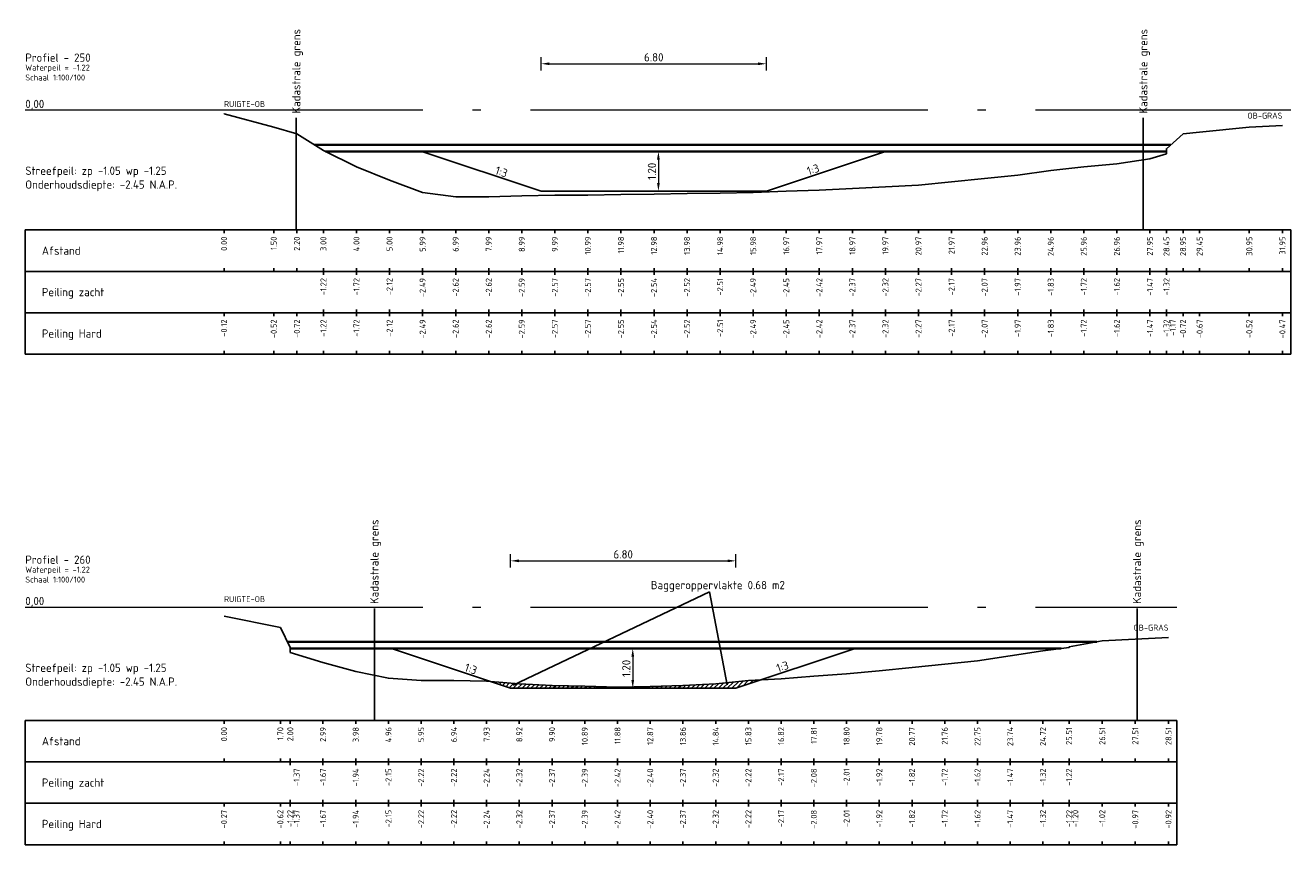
# Model space of a CAD drawing. Header units: metres. Extents: x 163463 to 198797, y 577287 to 592106.
# Tile 18 of 64: x 198349 to 198388, y 581509 to 581534. Entities that reach past the tile are written whole.
import ezdxf
from ezdxf.enums import TextEntityAlignment as Align

# ---------------------------------------------------------------- set-up
doc = ezdxf.new("R2010")
doc.units = ezdxf.units.M
doc.linetypes.add('AL-NAP_LIJN', pattern=[15.25, 12, -1.5, 0.25, -1.5])
for name, color, linetype in [('Afstandsbalk', 7, 'Continuous'), ('baggerarcering', 1, 'Continuous'), ('baggeroppervlak', 7, 'Continuous'), ('HardePeiling', 3, 'Continuous'), ('Kadastralegrens', 7, 'Continuous'), ('Legger', 2, 'Continuous'), ('Oever', 62, 'Continuous'), ('Teksten', 7, 'Continuous'), ('ZachtePeiling', 1, 'Continuous')]:
    doc.layers.add(name, color=color, linetype=linetype)
doc.layers.add('N-WA-WH-GRONDWATERLIJN-G', color=150, linetype='AL-GRONDWATERLIJN', lineweight=35)
doc.layers.add('X-XX-AL-NAP-G', color=7, linetype='AL-NAP_LIJN', lineweight=18)
doc.styles.add('NLCS-ISO', font='NLCS-ISO.ttf')
doc.styles.add('NLCS-ISO-M100-T25', font='NLCS-ISO.ttf', dxfattribs={"height": 0.25})
doc.linetypes.add('AL-GRONDWATERLIJN', pattern='A,6,[32,NLCS.SHX,S=1,R=0,X=0,Y=0],6', length=12)
doc.dimstyles.new('NLCS-M100-T25-PIJL_l3_h1', dxfattribs={"dimscale": 0.1, "dimtxt": 0.25, "dimasz": 2.5, "dimexe": 2, "dimexo": 2, "dimgap": 0.7, "dimtad": 1, "dimzin": 0, "dimdsep": 46, "dimtxsty": 'NLCS-ISO-M100-T25', "dimcen": 2.5, "dimdle": 2, "dimclrd": 256, "dimclre": 256, "dimclrt": 256, "dimadec": 1, "dimazin": 0, "dimtfac": 1, "dimtofl": 0, "dimtmove": 1, "dimatfit": 0, "dimfxl": 2, "dimfxlon": 1, "dimtfill": 1, "dimtfillclr": 256, "dimtolj": 1, "dimtzin": 0, "dimlwd": 18, "dimlwe": 18, "dimarcsym": 0})

# ---------------------------------------------------------------- blocks, each defined once
blk = doc.blocks.new('*D490')
at = {"lineweight": 18, "transparency": 16777216}
for p, q in [((198368.603, 581529.753), (198368.403, 581529.753)), ((198368.603, 581529.503), (198368.603, 581528.803)), ((198368.603, 581528.553), (198368.403, 581528.553))]:
    blk.add_line(p, q, dxfattribs=at)
at = {"transparency": 16777216}
for points in [[(198368.561, 581529.503), (198368.644, 581529.503), (198368.603, 581529.753)], [(198368.561, 581528.803), (198368.644, 581528.803), (198368.603, 581528.553)]]:
    blk.add_solid(points, dxfattribs=at)
at = {"layer": 'Defpoints', "color": 0, "transparency": 16777216}
for p in [(198368.603, 581529.753), (198368.603, 581528.553), (198368.603, 581528.553)]:
    blk.add_point(p, dxfattribs=at)
at = {"transparency": 16777216, "insert": (198368.408, 581529.153), "char_height": 0.25, "attachment_point": 5, "rotation": 90, "style": 'NLCS-ISO-M100-T25', "bg_fill": 3, "box_fill_scale": 1.1, "bg_fill_color": 256, "bg_fill_true_color": 13158600, "bg_fill_transparency": 0}
blk.add_mtext('\\A1;1.20', dxfattribs=at)
blk = doc.blocks.new('*D491')
at = {"lineweight": 18, "transparency": 16777216}
for p, q in [((198367.829, 581514.753), (198367.629, 581514.753)), ((198367.829, 581514.503), (198367.829, 581513.803)), ((198367.829, 581513.553), (198367.629, 581513.553))]:
    blk.add_line(p, q, dxfattribs=at)
at = {"transparency": 16777216}
for points in [[(198367.787, 581514.503), (198367.87, 581514.503), (198367.829, 581514.753)], [(198367.787, 581513.803), (198367.87, 581513.803), (198367.829, 581513.553)]]:
    blk.add_solid(points, dxfattribs=at)
at = {"layer": 'Defpoints', "color": 0, "transparency": 16777216}
for p in [(198367.829, 581514.753), (198367.829, 581513.553), (198367.829, 581513.553)]:
    blk.add_point(p, dxfattribs=at)
at = {"transparency": 16777216, "insert": (198367.634, 581514.153), "char_height": 0.25, "attachment_point": 5, "rotation": 90, "style": 'NLCS-ISO-M100-T25', "bg_fill": 3, "box_fill_scale": 1.1, "bg_fill_color": 256, "bg_fill_true_color": 13158600, "bg_fill_transparency": 0}
blk.add_mtext('\\A1;1.20', dxfattribs=at)
blk = doc.blocks.new('*D646')
at = {"lineweight": 18, "transparency": 16777216}
for p, q in [((198365.063, 581532.198), (198365.063, 581532.598)), ((198371.863, 581532.198), (198371.863, 581532.598)), ((198365.313, 581532.398), (198371.613, 581532.398))]:
    blk.add_line(p, q, dxfattribs=at)
at = {"transparency": 16777216}
for points in [[(198365.313, 581532.44), (198365.313, 581532.357), (198365.063, 581532.398)], [(198371.613, 581532.44), (198371.613, 581532.357), (198371.863, 581532.398)]]:
    blk.add_solid(points, dxfattribs=at)
at = {"layer": 'Defpoints', "color": 0, "transparency": 16777216}
for p in [(198371.863, 581532.398), (198365.063, 581528.553), (198371.863, 581528.553)]:
    blk.add_point(p, dxfattribs=at)
at = {"transparency": 16777216, "insert": (198368.463, 581532.593), "char_height": 0.25, "attachment_point": 5, "style": 'NLCS-ISO-M100-T25', "bg_fill": 3, "box_fill_scale": 1.1, "bg_fill_color": 256, "bg_fill_true_color": 13158600, "bg_fill_transparency": 0}
blk.add_mtext('\\A1;6.80', dxfattribs=at)
blk = doc.blocks.new('*D647')
at = {"lineweight": 18, "transparency": 16777216}
for p, q in [((198364.14, 581517.198), (198364.14, 581517.598)), ((198370.94, 581517.198), (198370.94, 581517.598)), ((198364.39, 581517.398), (198370.69, 581517.398))]:
    blk.add_line(p, q, dxfattribs=at)
at = {"transparency": 16777216}
for points in [[(198364.39, 581517.44), (198364.39, 581517.357), (198364.14, 581517.398)], [(198370.69, 581517.44), (198370.69, 581517.357), (198370.94, 581517.398)]]:
    blk.add_solid(points, dxfattribs=at)
at = {"layer": 'Defpoints', "color": 0, "transparency": 16777216}
for p in [(198370.94, 581517.398), (198364.14, 581513.553), (198370.94, 581513.553)]:
    blk.add_point(p, dxfattribs=at)
at = {"transparency": 16777216, "insert": (198367.54, 581517.593), "char_height": 0.25, "attachment_point": 5, "style": 'NLCS-ISO-M100-T25', "bg_fill": 3, "box_fill_scale": 1.1, "bg_fill_color": 256, "bg_fill_true_color": 13158600, "bg_fill_transparency": 0}
blk.add_mtext('\\A1;6.80', dxfattribs=at)

msp = doc.modelspace()

# ---------------------------------------------------------------- hatches: boundary and pattern name
at = {"layer": 'baggerarcering'}
h = msp.add_hatch(dxfattribs=at)
h.set_pattern_fill('ANSI31', color=256, scale=0.03, style=0)
h.set_pattern_definition([(45, (198102.50411, 581471.00325), (-0.06735192, 0.06735192), [])])
h.paths.add_polyline_path([(198363.54, 581513.753), (198364.14, 581513.553), (198370.94, 581513.553), (198371.685, 581513.802), (198371.32, 581513.783), (198370.332, 581513.683), (198369.344, 581513.633), (198368.356, 581513.603), (198367.368, 581513.583), (198366.38, 581513.613), (198365.392, 581513.633), (198364.404, 581513.683)])

# ---------------------------------------------------------------- linework, layer by layer
at = {"layer": 'Afstandsbalk'}
for p, q in [((198349.489, 581527.383), (198387.693, 581527.383)), ((198349.489, 581523.633), (198349.489, 581527.383)), ((198355.489, 581527.383), (198355.489, 581527.283)), ((198356.989, 581527.383), (198356.989, 581527.283)), ((198357.689, 581527.383), (198357.689, 581527.283)), ((198358.489, 581527.383), (198358.489, 581527.283)), ((198359.487, 581527.383), (198359.487, 581527.283)), ((198360.485, 581527.383), (198360.485, 581527.283)), ((198361.483, 581527.383), (198361.483, 581527.283)), ((198362.482, 581527.383), (198362.482, 581527.283)), ((198363.48, 581527.383), (198363.48, 581527.283)), ((198364.478, 581527.383), (198364.478, 581527.283)), ((198365.476, 581527.383), (198365.476, 581527.283)), ((198366.474, 581527.383), (198366.474, 581527.283)), ((198367.472, 581527.383), (198367.472, 581527.283)), ((198368.47, 581527.383), (198368.47, 581527.283)), ((198369.469, 581527.383), (198369.469, 581527.283)), ((198370.467, 581527.383), (198370.467, 581527.283)), ((198371.465, 581527.383), (198371.465, 581527.283)), ((198372.463, 581527.383), (198372.463, 581527.283)), ((198373.461, 581527.383), (198373.461, 581527.283)), ((198374.46, 581527.383), (198374.46, 581527.283)), ((198375.457, 581527.383), (198375.457, 581527.283)), ((198376.455, 581527.383), (198376.455, 581527.283)), ((198377.455, 581527.383), (198377.455, 581527.283)), ((198378.452, 581527.383), (198378.452, 581527.283)), ((198379.451, 581527.383), (198379.451, 581527.283)), ((198380.449, 581527.383), (198380.449, 581527.283)), ((198381.446, 581527.383), (198381.446, 581527.283)), ((198382.445, 581527.383), (198382.445, 581527.283)), ((198383.443, 581527.383), (198383.443, 581527.283)), ((198383.942, 581527.383), (198383.942, 581527.283)), ((198384.442, 581527.383), (198384.442, 581527.283)), ((198384.942, 581527.383), (198384.942, 581527.283)), ((198386.443, 581527.383), (198386.443, 581527.283)), ((198387.443, 581527.383), (198387.443, 581527.283)), ((198387.693, 581523.633), (198387.693, 581527.383)), ((198349.489, 581526.133), (198387.693, 581526.133)), ((198355.489, 581526.133), (198355.489, 581526.233)), ((198356.989, 581526.133), (198356.989, 581526.233)), ((198357.689, 581526.133), (198357.689, 581526.233)), ((198358.489, 581526.133), (198358.489, 581526.233)), ((198358.489, 581526.133), (198358.489, 581526.033)), ((198359.487, 581526.133), (198359.487, 581526.233)), ((198359.487, 581526.133), (198359.487, 581526.033)), ((198360.485, 581526.133), (198360.485, 581526.233)), ((198360.485, 581526.133), (198360.485, 581526.033)), ((198361.483, 581526.133), (198361.483, 581526.233)), ((198361.483, 581526.133), (198361.483, 581526.033)), ((198362.482, 581526.133), (198362.482, 581526.233)), ((198362.482, 581526.133), (198362.482, 581526.033)), ((198363.48, 581526.133), (198363.48, 581526.233)), ((198363.48, 581526.133), (198363.48, 581526.033)), ((198364.478, 581526.133), (198364.478, 581526.233)), ((198364.478, 581526.133), (198364.478, 581526.033)), ((198365.476, 581526.133), (198365.476, 581526.233)), ((198365.476, 581526.133), (198365.476, 581526.033)), ((198366.474, 581526.133), (198366.474, 581526.233)), ((198366.474, 581526.133), (198366.474, 581526.033)), ((198367.472, 581526.133), (198367.472, 581526.233)), ((198367.472, 581526.133), (198367.472, 581526.033)), ((198368.47, 581526.133), (198368.47, 581526.233)), ((198368.47, 581526.133), (198368.47, 581526.033)), ((198369.469, 581526.133), (198369.469, 581526.233)), ((198369.469, 581526.133), (198369.469, 581526.033)), ((198370.467, 581526.133), (198370.467, 581526.233)), ((198370.467, 581526.133), (198370.467, 581526.033)), ((198371.465, 581526.133), (198371.465, 581526.233)), ((198371.465, 581526.133), (198371.465, 581526.033)), ((198372.463, 581526.133), (198372.463, 581526.233)), ((198372.463, 581526.133), (198372.463, 581526.033)), ((198373.461, 581526.133), (198373.461, 581526.233)), ((198373.461, 581526.133), (198373.461, 581526.033)), ((198374.46, 581526.133), (198374.46, 581526.233)), ((198374.46, 581526.133), (198374.46, 581526.033)), ((198375.457, 581526.133), (198375.457, 581526.233)), ((198375.457, 581526.133), (198375.457, 581526.033)), ((198376.455, 581526.133), (198376.455, 581526.233)), ((198376.455, 581526.133), (198376.455, 581526.033)), ((198377.455, 581526.133), (198377.455, 581526.233)), ((198377.455, 581526.133), (198377.455, 581526.033)), ((198378.452, 581526.133), (198378.452, 581526.233)), ((198378.452, 581526.133), (198378.452, 581526.033)), ((198379.451, 581526.133), (198379.451, 581526.233)), ((198379.451, 581526.133), (198379.451, 581526.033)), ((198380.449, 581526.133), (198380.449, 581526.233)), ((198380.449, 581526.133), (198380.449, 581526.033)), ((198381.446, 581526.133), (198381.446, 581526.233)), ((198381.446, 581526.133), (198381.446, 581526.033)), ((198382.445, 581526.133), (198382.445, 581526.233)), ((198382.445, 581526.133), (198382.445, 581526.033)), ((198383.443, 581526.133), (198383.443, 581526.233)), ((198383.443, 581526.133), (198383.443, 581526.033)), ((198383.942, 581526.133), (198383.942, 581526.233)), ((198383.942, 581526.133), (198383.942, 581526.033)), ((198384.442, 581526.133), (198384.442, 581526.233)), ((198384.942, 581526.133), (198384.942, 581526.233)), ((198386.443, 581526.133), (198386.443, 581526.233)), ((198387.443, 581526.133), (198387.443, 581526.233)), ((198349.489, 581524.883), (198387.693, 581524.883)), ((198355.489, 581524.883), (198355.489, 581524.783)), ((198356.989, 581524.883), (198356.989, 581524.783)), ((198357.689, 581524.883), (198357.689, 581524.783)), ((198358.489, 581524.883), (198358.489, 581524.983)), ((198358.489, 581524.883), (198358.489, 581524.783)), ((198359.487, 581524.883), (198359.487, 581524.983)), ((198359.487, 581524.883), (198359.487, 581524.783)), ((198360.485, 581524.883), (198360.485, 581524.983)), ((198360.485, 581524.883), (198360.485, 581524.783)), ((198361.483, 581524.883), (198361.483, 581524.983)), ((198361.483, 581524.883), (198361.483, 581524.783)), ((198362.482, 581524.883), (198362.482, 581524.983)), ((198362.482, 581524.883), (198362.482, 581524.783)), ((198363.48, 581524.883), (198363.48, 581524.983)), ((198363.48, 581524.883), (198363.48, 581524.783)), ((198364.478, 581524.883), (198364.478, 581524.983)), ((198364.478, 581524.883), (198364.478, 581524.783)), ((198365.476, 581524.883), (198365.476, 581524.983)), ((198365.476, 581524.883), (198365.476, 581524.783)), ((198366.474, 581524.883), (198366.474, 581524.983)), ((198366.474, 581524.883), (198366.474, 581524.783)), ((198367.472, 581524.883), (198367.472, 581524.983)), ((198367.472, 581524.883), (198367.472, 581524.783)), ((198368.47, 581524.883), (198368.47, 581524.983)), ((198368.47, 581524.883), (198368.47, 581524.783)), ((198369.469, 581524.883), (198369.469, 581524.983)), ((198369.469, 581524.883), (198369.469, 581524.783)), ((198370.467, 581524.883), (198370.467, 581524.983)), ((198370.467, 581524.883), (198370.467, 581524.783)), ((198371.465, 581524.883), (198371.465, 581524.983)), ((198371.465, 581524.883), (198371.465, 581524.783)), ((198372.463, 581524.883), (198372.463, 581524.983)), ((198372.463, 581524.883), (198372.463, 581524.783)), ((198373.461, 581524.883), (198373.461, 581524.983)), ((198373.461, 581524.883), (198373.461, 581524.783)), ((198374.46, 581524.883), (198374.46, 581524.983)), ((198374.46, 581524.883), (198374.46, 581524.783)), ((198375.457, 581524.883), (198375.457, 581524.983)), ((198375.457, 581524.883), (198375.457, 581524.783)), ((198376.455, 581524.883), (198376.455, 581524.983)), ((198376.455, 581524.883), (198376.455, 581524.783)), ((198377.455, 581524.883), (198377.455, 581524.983)), ((198377.455, 581524.883), (198377.455, 581524.783)), ((198378.452, 581524.883), (198378.452, 581524.983)), ((198378.452, 581524.883), (198378.452, 581524.783)), ((198379.451, 581524.883), (198379.451, 581524.983)), ((198379.451, 581524.883), (198379.451, 581524.783)), ((198380.449, 581524.883), (198380.449, 581524.983)), ((198380.449, 581524.883), (198380.449, 581524.783)), ((198381.446, 581524.883), (198381.446, 581524.983)), ((198381.446, 581524.883), (198381.446, 581524.783)), ((198382.445, 581524.883), (198382.445, 581524.983)), ((198382.445, 581524.883), (198382.445, 581524.783)), ((198383.443, 581524.883), (198383.443, 581524.983)), ((198383.443, 581524.883), (198383.443, 581524.783)), ((198383.942, 581524.883), (198383.942, 581524.983)), ((198383.942, 581524.883), (198383.942, 581524.783)), ((198383.942, 581524.883), (198383.942, 581524.783)), ((198384.442, 581524.883), (198384.442, 581524.783)), ((198384.942, 581524.883), (198384.942, 581524.783)), ((198386.443, 581524.883), (198386.443, 581524.783)), ((198387.443, 581524.883), (198387.443, 581524.783)), ((198355.489, 581523.633), (198355.489, 581523.733)), ((198356.989, 581523.633), (198356.989, 581523.733)), ((198357.689, 581523.633), (198357.689, 581523.733)), ((198358.489, 581523.633), (198358.489, 581523.733)), ((198359.487, 581523.633), (198359.487, 581523.733)), ((198360.485, 581523.633), (198360.485, 581523.733)), ((198361.483, 581523.633), (198361.483, 581523.733)), ((198362.482, 581523.633), (198362.482, 581523.733)), ((198363.48, 581523.633), (198363.48, 581523.733)), ((198364.478, 581523.633), (198364.478, 581523.733)), ((198365.476, 581523.633), (198365.476, 581523.733)), ((198366.474, 581523.633), (198366.474, 581523.733)), ((198367.472, 581523.633), (198367.472, 581523.733)), ((198368.47, 581523.633), (198368.47, 581523.733)), ((198369.469, 581523.633), (198369.469, 581523.733)), ((198370.467, 581523.633), (198370.467, 581523.733)), ((198371.465, 581523.633), (198371.465, 581523.733)), ((198372.463, 581523.633), (198372.463, 581523.733)), ((198373.461, 581523.633), (198373.461, 581523.733)), ((198374.46, 581523.633), (198374.46, 581523.733)), ((198375.457, 581523.633), (198375.457, 581523.733)), ((198376.455, 581523.633), (198376.455, 581523.733)), ((198377.455, 581523.633), (198377.455, 581523.733)), ((198378.452, 581523.633), (198378.452, 581523.733)), ((198379.451, 581523.633), (198379.451, 581523.733)), ((198380.449, 581523.633), (198380.449, 581523.733)), ((198381.446, 581523.633), (198381.446, 581523.733)), ((198382.445, 581523.633), (198382.445, 581523.733)), ((198383.443, 581523.633), (198383.443, 581523.733)), ((198383.942, 581523.633), (198383.942, 581523.733)), ((198383.942, 581523.633), (198383.942, 581523.733)), ((198384.442, 581523.633), (198384.442, 581523.733)), ((198384.942, 581523.633), (198384.942, 581523.733)), ((198386.443, 581523.633), (198386.443, 581523.733)), ((198387.443, 581523.633), (198387.443, 581523.733)), ((198349.489, 581523.633), (198387.693, 581523.633)), ((198349.489, 581512.583), (198384.253, 581512.583)), ((198349.489, 581508.833), (198349.489, 581512.583)), ((198355.489, 581512.583), (198355.489, 581512.483)), ((198357.189, 581512.583), (198357.189, 581512.483)), ((198357.489, 581512.583), (198357.489, 581512.483)), ((198358.476, 581512.583), (198358.476, 581512.483)), ((198359.465, 581512.583), (198359.465, 581512.483)), ((198360.453, 581512.583), (198360.453, 581512.483)), ((198361.44, 581512.583), (198361.44, 581512.483)), ((198362.429, 581512.583), (198362.429, 581512.483)), ((198363.416, 581512.583), (198363.416, 581512.483)), ((198364.404, 581512.583), (198364.404, 581512.483)), ((198365.392, 581512.583), (198365.392, 581512.483)), ((198366.38, 581512.583), (198366.38, 581512.483)), ((198367.368, 581512.583), (198367.368, 581512.483)), ((198368.356, 581512.583), (198368.356, 581512.483)), ((198369.344, 581512.583), (198369.344, 581512.483)), ((198370.332, 581512.583), (198370.332, 581512.483)), ((198371.32, 581512.583), (198371.32, 581512.483)), ((198372.308, 581512.583), (198372.308, 581512.483)), ((198373.296, 581512.583), (198373.296, 581512.483)), ((198374.284, 581512.583), (198374.284, 581512.483)), ((198375.272, 581512.583), (198375.272, 581512.483)), ((198376.26, 581512.583), (198376.26, 581512.483)), ((198377.248, 581512.583), (198377.248, 581512.483)), ((198378.236, 581512.583), (198378.236, 581512.483)), ((198379.224, 581512.583), (198379.224, 581512.483)), ((198380.212, 581512.583), (198380.212, 581512.483)), ((198381.002, 581512.583), (198381.002, 581512.483)), ((198382.003, 581512.583), (198382.003, 581512.483)), ((198383.002, 581512.583), (198383.002, 581512.483)), ((198384.003, 581512.583), (198384.003, 581512.483)), ((198384.253, 581508.833), (198384.253, 581512.583)), ((198355.489, 581511.333), (198355.489, 581511.433)), ((198357.189, 581511.333), (198357.189, 581511.433)), ((198357.489, 581511.333), (198357.489, 581511.433)), ((198358.476, 581511.333), (198358.476, 581511.433)), ((198359.465, 581511.333), (198359.465, 581511.433)), ((198360.453, 581511.333), (198360.453, 581511.433)), ((198361.44, 581511.333), (198361.44, 581511.433)), ((198362.429, 581511.333), (198362.429, 581511.433)), ((198363.416, 581511.333), (198363.416, 581511.433)), ((198364.404, 581511.333), (198364.404, 581511.433)), ((198365.392, 581511.333), (198365.392, 581511.433)), ((198366.38, 581511.333), (198366.38, 581511.433)), ((198367.368, 581511.333), (198367.368, 581511.433)), ((198368.356, 581511.333), (198368.356, 581511.433)), ((198369.344, 581511.333), (198369.344, 581511.433)), ((198370.332, 581511.333), (198370.332, 581511.433)), ((198371.32, 581511.333), (198371.32, 581511.433)), ((198372.308, 581511.333), (198372.308, 581511.433)), ((198373.296, 581511.333), (198373.296, 581511.433)), ((198374.284, 581511.333), (198374.284, 581511.433)), ((198375.272, 581511.333), (198375.272, 581511.433)), ((198376.26, 581511.333), (198376.26, 581511.433)), ((198377.248, 581511.333), (198377.248, 581511.433)), ((198378.236, 581511.333), (198378.236, 581511.433)), ((198379.224, 581511.333), (198379.224, 581511.433)), ((198380.212, 581511.333), (198380.212, 581511.433)), ((198381.002, 581511.333), (198381.002, 581511.433)), ((198382.003, 581511.333), (198382.003, 581511.433)), ((198383.002, 581511.333), (198383.002, 581511.433)), ((198384.003, 581511.333), (198384.003, 581511.433)), ((198349.489, 581511.333), (198384.253, 581511.333)), ((198357.489, 581511.333), (198357.489, 581511.233)), ((198358.476, 581511.333), (198358.476, 581511.233)), ((198359.465, 581511.333), (198359.465, 581511.233)), ((198360.453, 581511.333), (198360.453, 581511.233)), ((198361.44, 581511.333), (198361.44, 581511.233)), ((198362.429, 581511.333), (198362.429, 581511.233)), ((198363.416, 581511.333), (198363.416, 581511.233)), ((198364.404, 581511.333), (198364.404, 581511.233)), ((198365.392, 581511.333), (198365.392, 581511.233)), ((198366.38, 581511.333), (198366.38, 581511.233)), ((198367.368, 581511.333), (198367.368, 581511.233)), ((198368.356, 581511.333), (198368.356, 581511.233)), ((198369.344, 581511.333), (198369.344, 581511.233)), ((198370.332, 581511.333), (198370.332, 581511.233)), ((198371.32, 581511.333), (198371.32, 581511.233)), ((198372.308, 581511.333), (198372.308, 581511.233)), ((198373.296, 581511.333), (198373.296, 581511.233)), ((198374.284, 581511.333), (198374.284, 581511.233)), ((198375.272, 581511.333), (198375.272, 581511.233)), ((198376.26, 581511.333), (198376.26, 581511.233)), ((198377.248, 581511.333), (198377.248, 581511.233)), ((198378.236, 581511.333), (198378.236, 581511.233)), ((198379.224, 581511.333), (198379.224, 581511.233)), ((198380.212, 581511.333), (198380.212, 581511.233)), ((198381.002, 581511.333), (198381.002, 581511.233)), ((198349.489, 581510.083), (198384.253, 581510.083)), ((198355.489, 581510.083), (198355.489, 581509.983)), ((198357.189, 581510.083), (198357.189, 581509.983)), ((198357.489, 581510.083), (198357.489, 581510.183)), ((198357.489, 581510.083), (198357.489, 581509.983)), ((198357.489, 581510.083), (198357.489, 581509.983)), ((198358.476, 581510.083), (198358.476, 581510.183)), ((198358.476, 581510.083), (198358.476, 581509.983)), ((198359.465, 581510.083), (198359.465, 581510.183)), ((198359.465, 581510.083), (198359.465, 581509.983)), ((198360.453, 581510.083), (198360.453, 581510.183)), ((198360.453, 581510.083), (198360.453, 581509.983)), ((198361.44, 581510.083), (198361.44, 581510.183)), ((198361.44, 581510.083), (198361.44, 581509.983)), ((198362.429, 581510.083), (198362.429, 581510.183)), ((198362.429, 581510.083), (198362.429, 581509.983)), ((198363.416, 581510.083), (198363.416, 581510.183)), ((198363.416, 581510.083), (198363.416, 581509.983)), ((198364.404, 581510.083), (198364.404, 581510.183)), ((198364.404, 581510.083), (198364.404, 581509.983)), ((198365.392, 581510.083), (198365.392, 581510.183)), ((198365.392, 581510.083), (198365.392, 581509.983)), ((198366.38, 581510.083), (198366.38, 581510.183)), ((198366.38, 581510.083), (198366.38, 581509.983)), ((198367.368, 581510.083), (198367.368, 581510.183)), ((198367.368, 581510.083), (198367.368, 581509.983)), ((198368.356, 581510.083), (198368.356, 581510.183)), ((198368.356, 581510.083), (198368.356, 581509.983)), ((198369.344, 581510.083), (198369.344, 581510.183)), ((198369.344, 581510.083), (198369.344, 581509.983)), ((198370.332, 581510.083), (198370.332, 581510.183)), ((198370.332, 581510.083), (198370.332, 581509.983)), ((198371.32, 581510.083), (198371.32, 581510.183)), ((198371.32, 581510.083), (198371.32, 581509.983)), ((198372.308, 581510.083), (198372.308, 581510.183)), ((198372.308, 581510.083), (198372.308, 581509.983)), ((198373.296, 581510.083), (198373.296, 581510.183)), ((198373.296, 581510.083), (198373.296, 581509.983)), ((198374.284, 581510.083), (198374.284, 581510.183)), ((198374.284, 581510.083), (198374.284, 581509.983)), ((198375.272, 581510.083), (198375.272, 581510.183)), ((198375.272, 581510.083), (198375.272, 581509.983)), ((198376.26, 581510.083), (198376.26, 581510.183)), ((198376.26, 581510.083), (198376.26, 581509.983)), ((198377.248, 581510.083), (198377.248, 581510.183)), ((198377.248, 581510.083), (198377.248, 581509.983)), ((198378.236, 581510.083), (198378.236, 581510.183)), ((198378.236, 581510.083), (198378.236, 581509.983)), ((198379.224, 581510.083), (198379.224, 581510.183)), ((198379.224, 581510.083), (198379.224, 581509.983)), ((198380.212, 581510.083), (198380.212, 581510.183)), ((198380.212, 581510.083), (198380.212, 581509.983)), ((198381.002, 581510.083), (198381.002, 581510.183)), ((198381.002, 581510.083), (198381.002, 581509.983)), ((198381.002, 581510.083), (198381.002, 581509.983)), ((198382.003, 581510.083), (198382.003, 581509.983)), ((198383.002, 581510.083), (198383.002, 581509.983)), ((198384.003, 581510.083), (198384.003, 581509.983)), ((198349.489, 581508.833), (198384.253, 581508.833)), ((198355.489, 581508.833), (198355.489, 581508.933)), ((198357.189, 581508.833), (198357.189, 581508.933)), ((198357.489, 581508.833), (198357.489, 581508.933)), ((198357.489, 581508.833), (198357.489, 581508.933)), ((198358.476, 581508.833), (198358.476, 581508.933)), ((198359.465, 581508.833), (198359.465, 581508.933)), ((198360.453, 581508.833), (198360.453, 581508.933)), ((198361.44, 581508.833), (198361.44, 581508.933)), ((198362.429, 581508.833), (198362.429, 581508.933)), ((198363.416, 581508.833), (198363.416, 581508.933)), ((198364.404, 581508.833), (198364.404, 581508.933)), ((198365.392, 581508.833), (198365.392, 581508.933)), ((198366.38, 581508.833), (198366.38, 581508.933)), ((198367.368, 581508.833), (198367.368, 581508.933)), ((198368.356, 581508.833), (198368.356, 581508.933)), ((198369.344, 581508.833), (198369.344, 581508.933)), ((198370.332, 581508.833), (198370.332, 581508.933)), ((198371.32, 581508.833), (198371.32, 581508.933)), ((198372.308, 581508.833), (198372.308, 581508.933)), ((198373.296, 581508.833), (198373.296, 581508.933)), ((198374.284, 581508.833), (198374.284, 581508.933)), ((198375.272, 581508.833), (198375.272, 581508.933)), ((198376.26, 581508.833), (198376.26, 581508.933)), ((198377.248, 581508.833), (198377.248, 581508.933)), ((198378.236, 581508.833), (198378.236, 581508.933)), ((198379.224, 581508.833), (198379.224, 581508.933)), ((198380.212, 581508.833), (198380.212, 581508.933)), ((198381.002, 581508.833), (198381.002, 581508.933)), ((198381.002, 581508.833), (198381.002, 581508.933)), ((198382.003, 581508.833), (198382.003, 581508.933)), ((198383.002, 581508.833), (198383.002, 581508.933)), ((198384.003, 581508.833), (198384.003, 581508.933))]:
    msp.add_line(p, q, dxfattribs=at)
at = {"layer": 'baggeroppervlak'}
msp.add_line((198370.677, 581513.657), (198370.148, 581516.467), dxfattribs=at)
at = {"layer": 'HardePeiling'}
for points in [[(198358.489, 581529.783), (198358.489, 581529.783), (198359.487, 581529.283), (198360.485, 581528.883), (198361.483, 581528.513), (198362.482, 581528.383), (198363.48, 581528.383), (198364.478, 581528.413), (198365.476, 581528.433), (198366.474, 581528.433), (198367.472, 581528.453), (198368.47, 581528.463), (198369.469, 581528.483), (198370.467, 581528.493), (198371.465, 581528.513), (198372.463, 581528.553), (198373.461, 581528.583), (198374.46, 581528.633), (198375.457, 581528.683), (198376.455, 581528.733), (198377.455, 581528.833), (198378.452, 581528.933), (198379.451, 581529.033), (198380.449, 581529.173), (198381.446, 581529.283), (198382.445, 581529.383), (198383.443, 581529.533), (198383.942, 581529.683), (198383.942, 581529.783)], [(198357.489, 581514.783), (198357.489, 581514.633), (198358.476, 581514.333), (198359.465, 581514.063), (198360.453, 581513.853), (198361.44, 581513.783), (198362.429, 581513.783), (198363.416, 581513.763), (198364.404, 581513.683), (198365.392, 581513.633), (198366.38, 581513.613), (198367.368, 581513.583), (198368.356, 581513.603), (198369.344, 581513.633), (198370.332, 581513.683), (198371.32, 581513.783), (198372.308, 581513.833), (198373.296, 581513.923), (198374.284, 581513.993), (198375.272, 581514.083), (198376.26, 581514.183), (198377.248, 581514.283), (198378.236, 581514.383), (198379.224, 581514.533), (198380.212, 581514.683), (198381.002, 581514.783), (198381.002, 581514.783)]]:
    msp.add_lwpolyline(points, dxfattribs=at)
at = {"layer": 'Kadastralegrens'}
for p, q in [((198357.669, 581530.762), (198357.669, 581527.383)), ((198383.243, 581530.762), (198383.243, 581527.383)), ((198360.029, 581515.962), (198360.029, 581512.583)), ((198383.053, 581515.962), (198383.053, 581512.583))]:
    msp.add_line(p, q, dxfattribs=at)
at = {"layer": 'N-WA-WH-GRONDWATERLIJN-G'}
for p, q in [((198358.217, 581529.953), (198384.076, 581529.953)), ((198358.549, 581529.753), (198383.942, 581529.753)), ((198357.404, 581514.953), (198381.836, 581514.953)), ((198357.489, 581514.753), (198380.765, 581514.753))]:
    msp.add_line(p, q, dxfattribs=at)
at = {"layer": 'Oever'}
for points in [[(198355.489, 581530.883), (198355.489, 581530.883), (198356.989, 581530.483), (198357.689, 581530.283), (198358.489, 581529.783)], [(198383.942, 581529.783), (198383.942, 581529.833), (198384.442, 581530.283), (198384.942, 581530.333), (198386.443, 581530.483), (198387.443, 581530.533)], [(198355.489, 581515.733), (198357.189, 581515.383), (198357.489, 581514.783), (198357.489, 581514.783)], [(198381.002, 581514.783), (198381.002, 581514.803), (198382.003, 581514.983), (198383.002, 581515.033), (198384.003, 581515.083)]]:
    msp.add_lwpolyline(points, dxfattribs=at)
at = {"layer": 'X-XX-AL-NAP-G'}
for p, q in [((198349.489, 581531.003), (198387.693, 581531.003)), ((198349.489, 581516.003), (198384.253, 581516.003))]:
    msp.add_line(p, q, dxfattribs=at)
at = {"layer": 'ZachtePeiling'}
for points in [[(198358.489, 581529.783), (198358.489, 581529.783), (198359.487, 581529.283), (198360.485, 581528.883), (198361.483, 581528.513), (198362.482, 581528.383), (198363.48, 581528.383), (198364.478, 581528.413), (198365.476, 581528.433), (198366.474, 581528.433), (198367.472, 581528.453), (198368.47, 581528.463), (198369.469, 581528.483), (198370.467, 581528.493), (198371.465, 581528.513), (198372.463, 581528.553), (198373.461, 581528.583), (198374.46, 581528.633), (198375.457, 581528.683), (198376.455, 581528.733), (198377.455, 581528.833), (198378.452, 581528.933), (198379.451, 581529.033), (198380.449, 581529.173), (198381.446, 581529.283), (198382.445, 581529.383), (198383.443, 581529.533), (198383.942, 581529.683), (198383.942, 581529.783)], [(198357.489, 581514.783), (198357.489, 581514.633), (198358.476, 581514.333), (198359.465, 581514.063), (198360.453, 581513.853), (198361.44, 581513.783), (198362.429, 581513.783), (198363.416, 581513.763), (198364.404, 581513.683), (198365.392, 581513.633), (198366.38, 581513.613), (198367.368, 581513.583), (198368.356, 581513.603), (198369.344, 581513.633), (198370.332, 581513.683), (198371.32, 581513.783), (198372.308, 581513.833), (198373.296, 581513.923), (198374.284, 581513.993), (198375.272, 581514.083), (198376.26, 581514.183), (198377.248, 581514.283), (198378.236, 581514.383), (198379.224, 581514.533), (198380.212, 581514.683), (198381.002, 581514.783), (198381.002, 581514.783)]]:
    msp.add_lwpolyline(points, dxfattribs=at)

# ---------------------------------------------------------------- texts
at = {"layer": 'baggeroppervlak', "style": 'NLCS-ISO'}
msp.add_text('Baggeroppervlakte 0.68 m2', height=0.25, dxfattribs=at).set_placement((198370.398, 581516.467), align=Align.BOTTOM_CENTER)
at = {"layer": 'Teksten', "style": 'NLCS-ISO'}
for p in [(198357.669, 581530.899), (198383.243, 581530.899), (198360.029, 581516.099), (198383.053, 581516.099)]:
    msp.add_text('Kadastrale grens', height=0.25, rotation=90, dxfattribs=at).set_placement(p, align=Align.MIDDLE_LEFT)
for s, height, p in [('Profiel - 250     ', 0.25, (198349.489, 581532.583)), ('Waterpeil = -1.22', 0.18, (198349.489, 581532.283)), ('Schaal 1:100/100', 0.18, (198349.489, 581531.983)), ('RUIGTE-OB', 0.18, (198355.489, 581531.183)), ('Afstand', 0.25, (198349.989, 581526.758)), ('Peiling zacht', 0.25, (198349.989, 581525.508)), ('Peiling Hard', 0.25, (198349.989, 581524.258)), ('Profiel - 260    ', 0.25, (198349.489, 581517.433)), ('Waterpeil = -1.22', 0.18, (198349.489, 581517.133)), ('Schaal 1:100/100', 0.18, (198349.489, 581516.833)), ('RUIGTE-OB', 0.18, (198355.489, 581516.243)), ('Afstand', 0.25, (198349.989, 581511.958)), ('Peiling zacht', 0.25, (198349.989, 581510.708)), ('Peiling Hard', 0.25, (198349.989, 581509.458))]:
    msp.add_text(s, height=height, dxfattribs=at).set_placement(p, align=Align.MIDDLE_LEFT)
for p in [(198387.443, 581530.833), (198384.003, 581515.383)]:
    msp.add_text('OB-GRAS', height=0.18, dxfattribs=at).set_placement(p, align=Align.MIDDLE_RIGHT)
for s, p in [('0.00', (198355.489, 581527.183)), ('1.50', (198356.989, 581527.183)), ('2.20', (198357.689, 581527.183)), ('3.00', (198358.489, 581527.183)), ('4.00', (198359.487, 581527.183)), ('5.00', (198360.485, 581527.183)), ('5.99', (198361.483, 581527.183)), ('6.99', (198362.482, 581527.183)), ('7.99', (198363.48, 581527.183)), ('8.99', (198364.478, 581527.183)), ('9.99', (198365.476, 581527.183)), ('10.99', (198366.474, 581527.183)), ('11.98', (198367.472, 581527.183)), ('12.98', (198368.47, 581527.183)), ('13.98', (198369.469, 581527.183)), ('14.98', (198370.467, 581527.183)), ('15.98', (198371.465, 581527.183)), ('16.97', (198372.463, 581527.183)), ('17.97', (198373.461, 581527.183)), ('18.97', (198374.46, 581527.183)), ('19.97', (198375.457, 581527.183)), ('20.97', (198376.455, 581527.183)), ('21.97', (198377.455, 581527.183)), ('22.96', (198378.452, 581527.183)), ('23.96', (198379.451, 581527.183)), ('24.96', (198380.449, 581527.183)), ('25.96', (198381.446, 581527.183)), ('26.96', (198382.445, 581527.183)), ('27.95', (198383.443, 581527.183)), ('28.45', (198383.942, 581527.183)), ('28.95', (198384.442, 581527.183)), ('29.45', (198384.942, 581527.183)), ('30.95', (198386.443, 581527.183)), ('31.95', (198387.443, 581527.183)), ('-1.22', (198358.489, 581525.933)), ('-1.72', (198359.487, 581525.933)), ('-2.12', (198360.485, 581525.933)), ('-2.49', (198361.483, 581525.933)), ('-2.62', (198362.482, 581525.933)), ('-2.62', (198363.48, 581525.933)), ('-2.59', (198364.478, 581525.933)), ('-2.57', (198365.476, 581525.933)), ('-2.57', (198366.474, 581525.933)), ('-2.55', (198367.472, 581525.933)), ('-2.54', (198368.47, 581525.933)), ('-2.52', (198369.469, 581525.933)), ('-2.51', (198370.467, 581525.933)), ('-2.49', (198371.465, 581525.933)), ('-2.45', (198372.463, 581525.933)), ('-2.42', (198373.461, 581525.933)), ('-2.37', (198374.46, 581525.933)), ('-2.32', (198375.457, 581525.933)), ('-2.27', (198376.455, 581525.933)), ('-2.17', (198377.455, 581525.933)), ('-2.07', (198378.452, 581525.933)), ('-1.97', (198379.451, 581525.933)), ('-1.83', (198380.449, 581525.933)), ('-1.72', (198381.446, 581525.933)), ('-1.62', (198382.445, 581525.933)), ('-1.47', (198383.443, 581525.933)), ('-1.32', (198383.942, 581525.933)), ('-0.12', (198355.489, 581524.683)), ('-0.52', (198356.989, 581524.683)), ('-0.72', (198357.689, 581524.683)), ('-1.22', (198358.489, 581524.683)), ('-1.72', (198359.487, 581524.683)), ('-2.12', (198360.485, 581524.683)), ('-2.49', (198361.483, 581524.683)), ('-2.62', (198362.482, 581524.683)), ('-2.62', (198363.48, 581524.683)), ('-2.59', (198364.478, 581524.683)), ('-2.57', (198365.476, 581524.683)), ('-2.57', (198366.474, 581524.683)), ('-2.55', (198367.472, 581524.683)), ('-2.54', (198368.47, 581524.683)), ('-2.52', (198369.469, 581524.683)), ('-2.51', (198370.467, 581524.683)), ('-2.49', (198371.465, 581524.683)), ('-2.45', (198372.463, 581524.683)), ('-2.42', (198373.461, 581524.683)), ('-2.37', (198374.46, 581524.683)), ('-2.32', (198375.457, 581524.683)), ('-2.27', (198376.455, 581524.683)), ('-2.17', (198377.455, 581524.683)), ('-2.07', (198378.452, 581524.683)), ('-1.97', (198379.451, 581524.683)), ('-1.83', (198380.449, 581524.683)), ('-1.72', (198381.446, 581524.683)), ('-1.62', (198382.445, 581524.683)), ('-1.47', (198383.443, 581524.683)), ('-1.32', (198383.942, 581524.683)), ('-1.17', (198384.132, 581524.683)), ('-0.72', (198384.442, 581524.683)), ('-0.67', (198384.942, 581524.683)), ('-0.52', (198386.443, 581524.683)), ('-0.47', (198387.443, 581524.683)), ('0.00', (198355.489, 581512.383)), ('1.70', (198357.189, 581512.383)), ('2.00', (198357.489, 581512.383)), ('2.99', (198358.476, 581512.383)), ('3.98', (198359.465, 581512.383)), ('4.96', (198360.453, 581512.383)), ('5.95', (198361.44, 581512.383)), ('6.94', (198362.429, 581512.383)), ('7.93', (198363.416, 581512.383)), ('8.92', (198364.404, 581512.383)), ('9.90', (198365.392, 581512.383)), ('10.89', (198366.38, 581512.383)), ('11.88', (198367.368, 581512.383)), ('12.87', (198368.356, 581512.383)), ('13.86', (198369.344, 581512.383)), ('14.84', (198370.332, 581512.383)), ('15.83', (198371.32, 581512.383)), ('16.82', (198372.308, 581512.383)), ('17.81', (198373.296, 581512.383)), ('18.80', (198374.284, 581512.383)), ('19.78', (198375.272, 581512.383)), ('20.77', (198376.26, 581512.383)), ('21.76', (198377.248, 581512.383)), ('22.75', (198378.236, 581512.383)), ('23.74', (198379.224, 581512.383)), ('24.72', (198380.212, 581512.383)), ('25.51', (198381.002, 581512.383)), ('26.51', (198382.003, 581512.383)), ('27.51', (198383.002, 581512.383)), ('28.51', (198384.003, 581512.383)), ('-1.37', (198357.679, 581511.133)), ('-1.67', (198358.476, 581511.133)), ('-1.94', (198359.465, 581511.133)), ('-2.15', (198360.453, 581511.133)), ('-2.22', (198361.44, 581511.133)), ('-2.22', (198362.429, 581511.133)), ('-2.24', (198363.416, 581511.133)), ('-2.32', (198364.404, 581511.133)), ('-2.37', (198365.392, 581511.133)), ('-2.39', (198366.38, 581511.133)), ('-2.42', (198367.368, 581511.133)), ('-2.40', (198368.356, 581511.133)), ('-2.37', (198369.344, 581511.133)), ('-2.32', (198370.332, 581511.133)), ('-2.22', (198371.32, 581511.133)), ('-2.17', (198372.308, 581511.133)), ('-2.08', (198373.296, 581511.133)), ('-2.01', (198374.284, 581511.133)), ('-1.92', (198375.272, 581511.133)), ('-1.82', (198376.26, 581511.133)), ('-1.72', (198377.248, 581511.133)), ('-1.62', (198378.236, 581511.133)), ('-1.47', (198379.224, 581511.133)), ('-1.32', (198380.212, 581511.133)), ('-1.22', (198381.002, 581511.133)), ('-0.27', (198355.489, 581509.883)), ('-0.62', (198357.189, 581509.883)), ('-1.22', (198357.489, 581509.883)), ('-1.37', (198357.679, 581509.883)), ('-1.67', (198358.476, 581509.883)), ('-1.94', (198359.465, 581509.883)), ('-2.15', (198360.453, 581509.883)), ('-2.22', (198361.44, 581509.883)), ('-2.22', (198362.429, 581509.883)), ('-2.24', (198363.416, 581509.883)), ('-2.32', (198364.404, 581509.883)), ('-2.37', (198365.392, 581509.883)), ('-2.39', (198366.38, 581509.883)), ('-2.42', (198367.368, 581509.883)), ('-2.40', (198368.356, 581509.883)), ('-2.37', (198369.344, 581509.883)), ('-2.32', (198370.332, 581509.883)), ('-2.22', (198371.32, 581509.883)), ('-2.17', (198372.308, 581509.883)), ('-2.08', (198373.296, 581509.883)), ('-2.01', (198374.284, 581509.883)), ('-1.92', (198375.272, 581509.883)), ('-1.82', (198376.26, 581509.883)), ('-1.72', (198377.248, 581509.883)), ('-1.62', (198378.236, 581509.883)), ('-1.47', (198379.224, 581509.883)), ('-1.32', (198380.212, 581509.883)), ('-1.22', (198381.002, 581509.883)), ('-1.20', (198381.192, 581509.883)), ('-1.02', (198382.003, 581509.883)), ('-0.97', (198383.002, 581509.883)), ('-0.92', (198384.003, 581509.883))]:
    msp.add_text(s, height=0.18, rotation=90, dxfattribs=at).set_placement(p, align=Align.MIDDLE_RIGHT)
at = {"layer": 'Teksten', "char_height": 0.25, "width": 6.125, "attachment_point": 7, "style": 'NLCS-ISO'}
for s, insert in [('0,00 ', (198349.489, 581531.003)), ('Streefpeil: zp -1.05 wp -1.25 Onderhoudsdiepte: -2.45 N.A.P.', (198349.489, 581528.553)), ('0,00 ', (198349.489, 581516.003)), ('Streefpeil: zp -1.05 wp -1.25 Onderhoudsdiepte: -2.45 N.A.P.', (198349.489, 581513.553))]:
    msp.add_mtext(s, dxfattribs=dict(at, insert=insert))

# ---------------------------------------------------------------- next in the draw order: dimensions: what is measured, and where the dimension line sits
for p1, p2, picture, middle in [((198368.603, 581529.753), (198368.603, 581528.553), '*D490', (198368.408, 581529.153)), ((198367.829, 581514.753), (198367.829, 581513.553), '*D491', (198367.634, 581514.153))]:
    dim = msp.add_aligned_dim(p1=p1, p2=p2, distance=0, dimstyle='NLCS-M100-T25-PIJL_l3_h1')
    dim.commit()
    dim.dimension.update_dxf_attribs({"geometry": picture, "text_midpoint": middle})

# ---------------------------------------------------------------- next in the draw order: linework, layer by layer
at = {"layer": 'baggeroppervlak', "flags": 128}
msp.add_lwpolyline([(198370.148, 581516.467), (198364.215, 581513.646)], dxfattribs=at)
at = {"layer": 'Legger', "flags": 128}
for points in [[(198375.463, 581529.753), (198371.863, 581528.553), (198365.063, 581528.553), (198361.463, 581529.753), (198365.063, 581528.553)], [(198374.54, 581514.753), (198370.94, 581513.553), (198364.14, 581513.553), (198360.54, 581514.753), (198364.14, 581513.553)]]:
    msp.add_lwpolyline(points, dxfattribs=at)

# ---------------------------------------------------------------- next in the draw order: texts
at = {"layer": 'baggeroppervlak', "char_height": 0.25, "width": 0.43481, "attachment_point": 8, "style": 'NLCS-ISO', "bg_fill": 3, "box_fill_scale": 1.1, "bg_fill_color": 256, "bg_fill_transparency": 0}
for insert, rotation in [((198373.313, 581529.089), 18.4349), ((198363.825, 581529.019), 341.5651), ((198362.902, 581514.019), 341.5651), ((198372.389, 581514.089), 18.4349)]:
    msp.add_mtext('1:3', dxfattribs=dict(at, insert=insert, rotation=rotation))

# ---------------------------------------------------------------- next in the draw order: dimensions: what is measured, and where the dimension line sits
for base, p1, p2, picture, middle in [((198371.863, 581532.398), (198365.063, 581528.553), (198371.863, 581528.553), '*D646', (198368.463, 581532.593)), ((198370.94, 581517.398), (198364.14, 581513.553), (198370.94, 581513.553), '*D647', (198367.54, 581517.593))]:
    dim = msp.add_linear_dim(base=base, p1=p1, p2=p2, dimstyle='NLCS-M100-T25-PIJL_l3_h1')
    dim.commit()
    dim.dimension.update_dxf_attribs({"geometry": picture, "text_midpoint": middle})

doc.saveas('drawing.dxf')
